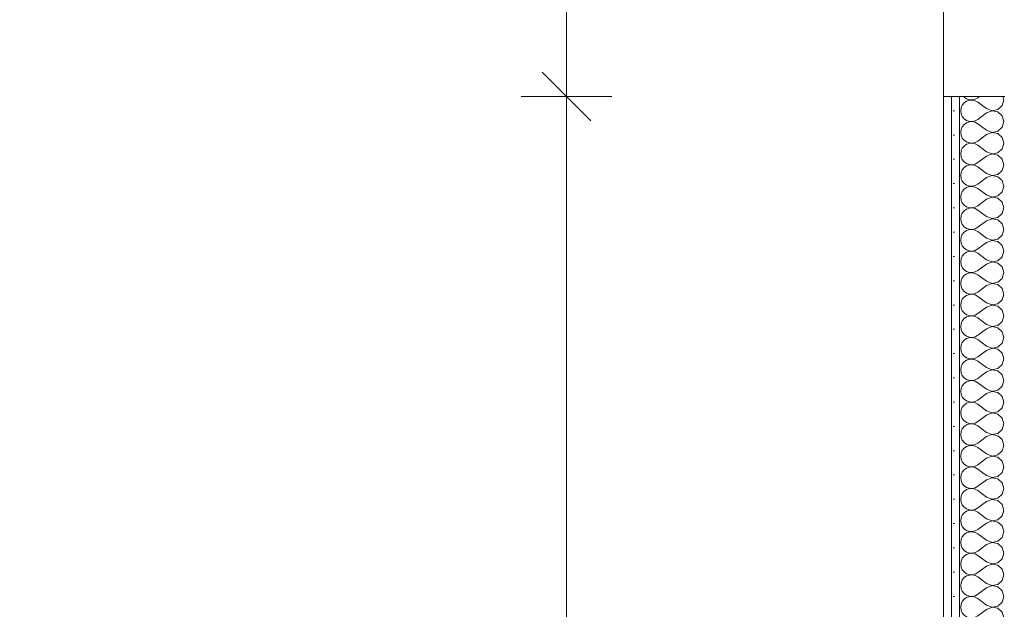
# Model space of a CAD drawing. Header units: millimetres. Extents: x 172139 to 266886, y 95607 to 138225.
# Tile 65 of 71: x 210768 to 212291, y 117130 to 118041. Entities that reach past the tile are written whole.
import ezdxf

# ---------------------------------------------------------------- set-up
doc = ezdxf.new("R2010")
doc.units = ezdxf.units.MM
doc.header["$MEASUREMENT"] = 0
doc.linetypes.add('Wipeout_Contour', pattern=[1000, 0, -1000])
doc.layers.add('PRZEBUDOWA_POSTAWIENIA_OPISY', color=7, linetype='Continuous')
doc.layers.add('ROZBUDOWA_NOWE_DZIAŁOWE', color=7, linetype='Continuous')
for name, color, linetype, lineweight, true_color in [('PRZEBUDOWA_POSTAWIENIA_OPISY_Nr_pióra__4', 7, 'Continuous', 13, 0x029e21), ('ROZBUDOWA_NOWE_DZIAŁOWE_Nr_pióra__24', 7, 'Continuous', 15, 0x029e21), ('ROZBUDOWA_NOWE_DZIAŁOWE_Nr_pióra__4', 7, 'Continuous', 13, 0x029e21), ('ROZBUDOWA_NOWE_DZIAŁOWE_Nr_pióra__67', 7, 'Continuous', 13, 0x6a6a6a)]:
    doc.layers.add(name, color=color, linetype=linetype, lineweight=lineweight, true_color=true_color)
doc.layers.add('ROZBUDOWA_NOWE_DZIAŁOWE_Nr_pióra__47', color=7, linetype='Continuous', lineweight=15)
doc.layers.add('STREFA_NOWE_POM_Nr_pióra__121', color=255, linetype='Continuous', lineweight=0)
doc.styles.add('GENERATED_STYLE_1', font='ARIALN.TTF')
doc.dimstyles.new('GENERATED_STYLE__1', dxfattribs={"dimtxt": 100, "dimasz": 71.25, "dimexe": 0.18, "dimexo": 0, "dimgap": 0.09, "dimtad": 1, "dimdec": 0, "dimlfac": 0.1, "dimzin": 0, "dimdsep": 46, "dimtxsty": 'GENERATED_STYLE_1', "dimblk": 'ARROWHEAD_6', "dimblk1": 'ARROWHEAD_6', "dimblk2": 'ARROWHEAD_6', "dimcen": 0.09, "dimclrd": 256, "dimclre": 256, "dimclrt": 256, "dimadec": 1, "dimazin": 0, "dimtfac": 1, "dimtdec": 4, "dimtmove": 0, "dimatfit": 3, "dimfxl": 0, "dimtolj": 1, "dimtzin": 0, "dimarcsym": 0})
doc.dimstyles.new('GENERATED_STYLE__2', dxfattribs={"dimtxt": 100, "dimasz": 71.25, "dimexe": 0.18, "dimexo": 0, "dimgap": 0.09, "dimtad": 1, "dimtih": 1, "dimtoh": 1, "dimdec": 0, "dimlfac": 0.1, "dimzin": 0, "dimdsep": 46, "dimtxsty": 'GENERATED_STYLE_1', "dimblk": 'ARROWHEAD_6', "dimblk1": 'ARROWHEAD_6', "dimblk2": 'ARROWHEAD_6', "dimcen": 0.09, "dimclrd": 256, "dimclre": 256, "dimclrt": 256, "dimadec": 1, "dimazin": 0, "dimtfac": 1, "dimtdec": 4, "dimtmove": 0, "dimatfit": 3, "dimfxl": 0, "dimtolj": 1, "dimtzin": 0, "dimarcsym": 0})
doc.dimstyles.new('GENERATED_STYLE__3', dxfattribs={"dimtxt": 100, "dimasz": 71.25, "dimexe": 0.18, "dimexo": 0, "dimgap": 0.09, "dimtad": 1, "dimdec": 0, "dimlfac": 0.1, "dimzin": 0, "dimdsep": 46, "dimtxsty": 'GENERATED_STYLE_1', "dimblk": 'ARROWHEAD_6', "dimblk1": 'ARROWHEAD_6', "dimblk2": 'ARROWHEAD_6', "dimcen": 0.09, "dimclrd": 256, "dimclre": 256, "dimclrt": 256, "dimadec": 1, "dimazin": 0, "dimtfac": 1, "dimtdec": 4, "dimtmove": 2, "dimatfit": 3, "dimfxl": 0, "dimtolj": 1, "dimtzin": 0, "dimarcsym": 0})
pattern_1 = [(0, (0, 0), (0, 37.5), [0, -37.5])]

# ---------------------------------------------------------------- blocks, each defined once
blk = doc.blocks.new('*D512')
at = {"layer": 'PRZEBUDOWA_POSTAWIENIA_OPISY_Nr_pióra__4', "linetype": 'Continuous'}
for p, q in [((207797.8, 116707.3), (207797.8, 116847.9)), ((212196.5, 116707.3), (212196.5, 116847.9)), ((207835.3, 116815.1), (207760.3, 116740.1)), ((212234, 116815.1), (212159, 116740.1)), ((207741.5, 116777.6), (207797.8, 116777.6)), ((207797.8, 116777.6), (212196.5, 116777.6))]:
    blk.add_line(p, q, dxfattribs=at)
at = {"color": 254, "linetype": 'Wipeout_Contour', "lineweight": 0, "ltscale": 961043.516142}
blk.add_wipeout([(209837.1, 116797.6), (210029.1, 116797.6), (210029.1, 116897.6), (209837.1, 116897.6)], dxfattribs=at).dxf.layer = 'PRZEBUDOWA_POSTAWIENIA_OPISY'
at = {"layer": 'PRZEBUDOWA_POSTAWIENIA_OPISY_Nr_pióra__4', "insert": (209837.1, 116797.6), "char_height": 100, "attachment_point": 7, "style": 'GENERATED_STYLE_1'}
blk.add_mtext('\\A1;{\\fArial Narrow|b0|i0|c238|p34;440}', dxfattribs=at)
at = {"color": 254, "linetype": 'Wipeout_Contour', "lineweight": 0, "ltscale": 968608.547161}
blk.add_wipeout([(212031, 116797.6), (212159, 116797.6), (212159, 116897.6), (212031, 116897.6)], dxfattribs=at).dxf.layer = 'PRZEBUDOWA_POSTAWIENIA_OPISY'
at = {"layer": 'PRZEBUDOWA_POSTAWIENIA_OPISY_Nr_pióra__4', "insert": (212031, 116797.6), "char_height": 100, "attachment_point": 7, "style": 'GENERATED_STYLE_1'}
blk.add_mtext('\\A1;{\\fArial Narrow|b0|i0|c238|p34;12}', dxfattribs=at)
blk = doc.blocks.new('ARROWHEAD_6')
at = {"color": 0, "linetype": 'Continuous', "lineweight": 0}
for p, q in [((-0.5, -0.5), (0.5, 0.5)), ((0, 0), (-1, 0))]:
    blk.add_line(p, q, dxfattribs=at)
blk = doc.blocks.new('*D513')
at = {"layer": 'PRZEBUDOWA_POSTAWIENIA_OPISY_Nr_pióra__4', "linetype": 'Continuous'}
for p, q in [((212196.5, 116707.3), (212196.5, 116847.9)), ((212316.5, 116707.3), (212316.5, 116847.9)), ((212234, 116815.1), (212159, 116740.1)), ((212354, 116815.1), (212279, 116740.1)), ((212196.5, 116777.6), (212316.5, 116777.6))]:
    blk.add_line(p, q, dxfattribs=at)
blk = doc.blocks.new('*D514')
at = {"layer": 'PRZEBUDOWA_POSTAWIENIA_OPISY_Nr_pióra__4', "linetype": 'Continuous'}
for p, q in [((212316.5, 116707.3), (212316.5, 116847.9)), ((216210.8, 116707.3), (216210.8, 116847.9)), ((212354, 116815.1), (212279, 116740.1)), ((216248.3, 116815.1), (216173.3, 116740.1)), ((212316.5, 116777.6), (216210.8, 116777.6))]:
    blk.add_line(p, q, dxfattribs=at)
at = {"color": 254, "linetype": 'Wipeout_Contour', "lineweight": 0, "ltscale": 975990.735869}
blk.add_wipeout([(214103.7, 116797.6), (214295.7, 116797.6), (214295.7, 116897.6), (214103.7, 116897.6)], dxfattribs=at).dxf.layer = 'PRZEBUDOWA_POSTAWIENIA_OPISY'
at = {"layer": 'PRZEBUDOWA_POSTAWIENIA_OPISY_Nr_pióra__4', "insert": (214103.7, 116797.6), "char_height": 100, "attachment_point": 7, "style": 'GENERATED_STYLE_1'}
blk.add_mtext('\\A1;{\\fArial Narrow|b0|i0|c238|p34;389}', dxfattribs=at)
at = {"color": 254, "linetype": 'Wipeout_Contour', "lineweight": 0, "ltscale": 982703.361361}
blk.add_wipeout([(216045.3, 116797.6), (216173.3, 116797.6), (216173.3, 116897.6), (216045.3, 116897.6)], dxfattribs=at).dxf.layer = 'PRZEBUDOWA_POSTAWIENIA_OPISY'
at = {"layer": 'PRZEBUDOWA_POSTAWIENIA_OPISY_Nr_pióra__4', "insert": (216045.3, 116797.6), "char_height": 100, "attachment_point": 7, "style": 'GENERATED_STYLE_1'}
blk.add_mtext('\\A1;{\\fArial Narrow|b0|i0|c238|p34;12}', dxfattribs=at)
blk = doc.blocks.new('*D533')
at = {"layer": 'PRZEBUDOWA_POSTAWIENIA_OPISY_Nr_pióra__4', "linetype": 'Continuous'}
for p, q in [((222135.4, 121145.6), (222135.4, 121201.8)), ((222172.9, 121108.1), (222097.9, 121183.1)), ((222205.7, 121145.6), (222065.1, 121145.6)), ((222135.4, 117921.9), (222135.4, 121145.6)), ((222097.9, 117959.4), (222172.9, 117884.4)), ((222205.7, 117921.9), (222065.1, 117921.9))]:
    blk.add_line(p, q, dxfattribs=at)
at = {"color": 254, "linetype": 'Wipeout_Contour', "lineweight": 0, "ltscale": 1008772.322476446}
blk.add_wipeout([(222115.4, 119437.7), (222115.4, 119629.7), (222015.4, 119629.7), (222015.4, 119437.7)], dxfattribs=at).dxf.layer = 'PRZEBUDOWA_POSTAWIENIA_OPISY'
at = {"layer": 'PRZEBUDOWA_POSTAWIENIA_OPISY_Nr_pióra__4', "insert": (222115.4, 119437.7), "char_height": 100, "attachment_point": 7, "rotation": 90, "style": 'GENERATED_STYLE_1'}
blk.add_mtext('\\A1;{\\fArial Narrow|b0|i0|c238|p34;322}', dxfattribs=at)
blk = doc.blocks.new('*D535')
at = {"layer": 'PRZEBUDOWA_POSTAWIENIA_OPISY_Nr_pióra__4', "linetype": 'Continuous'}
for p, q in [((211576.3, 117959.4), (211651.3, 117884.4)), ((211684.1, 117921.9), (211543.5, 117921.9)), ((211613.8, 115826.1), (211613.8, 117921.9)), ((211576.3, 115863.6), (211651.3, 115788.6)), ((211684.1, 115826.1), (211543.5, 115826.1)), ((211613.8, 115769.8), (211613.8, 115826.1))]:
    blk.add_line(p, q, dxfattribs=at)
at = {"color": 254, "linetype": 'Wipeout_Contour', "lineweight": 0, "ltscale": 967482.439598}
blk.add_wipeout([(211782.3, 116843.7), (211782.3, 117078.6), (211639.4, 117078.6), (211639.4, 116843.7)], dxfattribs=at).dxf.layer = 'PRZEBUDOWA_POSTAWIENIA_OPISY'
at = {"layer": 'PRZEBUDOWA_POSTAWIENIA_OPISY_Nr_pióra__4', "insert": (211760.8, 116865.1), "char_height": 100, "attachment_point": 7, "rotation": 90, "style": 'GENERATED_STYLE_1'}
blk.add_mtext('\\A1;{\\fArial Narrow|b0|i0|c238|p34;210}', dxfattribs=at)
blk = doc.blocks.new('*D536')
at = {"layer": 'PRZEBUDOWA_POSTAWIENIA_OPISY_Nr_pióra__4', "linetype": 'Continuous'}
for p, q in [((211576.3, 119159.4), (211651.3, 119084.4)), ((211684.1, 119121.9), (211543.5, 119121.9)), ((211613.8, 117921.9), (211613.8, 119121.9)), ((211576.3, 117959.4), (211651.3, 117884.4)), ((211684.1, 117921.9), (211543.5, 117921.9))]:
    blk.add_line(p, q, dxfattribs=at)
at = {"color": 254, "linetype": 'Wipeout_Contour', "lineweight": 0, "ltscale": 969933.732084}
blk.add_wipeout([(211593.8, 118425.9), (211593.8, 118617.9), (211493.8, 118617.9), (211493.8, 118425.9)], dxfattribs=at).dxf.layer = 'PRZEBUDOWA_POSTAWIENIA_OPISY'
at = {"layer": 'PRZEBUDOWA_POSTAWIENIA_OPISY_Nr_pióra__4', "insert": (211593.8, 118425.9), "char_height": 100, "attachment_point": 7, "rotation": 90, "style": 'GENERATED_STYLE_1'}
blk.add_mtext('\\A1;{\\fArial Narrow|b0|i0|c238|p34;120}', dxfattribs=at)
blk = doc.blocks.new('*X562')
at = {"layer": 'ROZBUDOWA_NOWE_DZIAŁOWE_Nr_pióra__4', "linetype": 'Continuous'}
for p, q in [((212225.6, 117175.4), (212223.8, 117171.2)), ((212228.6, 117179), (212225.6, 117175.4)), ((212232.4, 117181.6), (212228.6, 117179)), ((212232.9, 117181.8), (212232.4, 117181.6)), ((212249.8, 117180), (212246.6, 117181.8)), ((212263.2, 117170), (212249.8, 117180)), ((212280.6, 117168.4), (212287.3, 117174.6)), ((212287.3, 117174.6), (212289.4, 117181.8)), ((212223.8, 117171.2), (212223.2, 117166.7)), ((212223.2, 117166.7), (212223.8, 117162.1)), ((212223.8, 117162.1), (212225.6, 117157.9)), ((212225.6, 117157.9), (212228.6, 117154.4)), ((212263.2, 117163.3), (212249.8, 117153.3)), ((212263.2, 117170), (212271.7, 117166.7)), ((212271.7, 117166.6), (212263.2, 117163.3)), ((212271.7, 117166.7), (212280.6, 117168.4)), ((212280.6, 117164.9), (212271.7, 117166.6)), ((212287.3, 117158.8), (212280.6, 117164.9)), ((212289.8, 117150), (212287.3, 117158.8)), ((212225.6, 117142.1), (212223.8, 117137.9)), ((212228.6, 117145.6), (212225.6, 117142.1)), ((212228.6, 117154.4), (212232.4, 117151.8)), ((212232.4, 117148.2), (212228.6, 117145.6)), ((212232.4, 117151.8), (212236.7, 117150.3)), ((212236.7, 117149.7), (212232.4, 117148.2)), ((212236.7, 117150.3), (212241.3, 117150.1)), ((212241.3, 117149.9), (212236.7, 117149.7)), ((212241.3, 117150.1), (212245.8, 117151.1)), ((212245.8, 117148.9), (212241.3, 117149.9)), ((212245.8, 117151.1), (212249.8, 117153.3)), ((212249.8, 117146.7), (212245.8, 117148.9)), ((212263.2, 117136.7), (212249.8, 117146.7)), ((212287.3, 117141.2), (212289.8, 117150)), ((212223.8, 117137.9), (212223.2, 117133.3)), ((212223.2, 117133.3), (212223.8, 117128.8)), ((212223.8, 117128.8), (212225.6, 117124.6)), ((212263.2, 117130), (212249.8, 117120)), ((212263.2, 117136.7), (212271.7, 117133.4)), ((212271.7, 117133.3), (212263.2, 117130)), ((212271.7, 117133.4), (212280.6, 117135.1)), ((212280.6, 117131.6), (212271.7, 117133.3)), ((212280.6, 117135.1), (212287.3, 117141.2)), ((212287.3, 117125.4), (212280.6, 117131.6)), ((212225.6, 117124.6), (212228.6, 117121)), ((212228.6, 117112.3), (212228.1, 117111.8)), ((212228.6, 117121), (212232.4, 117118.4)), ((212232.4, 117114.9), (212228.6, 117112.3)), ((212232.4, 117118.4), (212236.7, 117117)), ((212236.7, 117116.4), (212232.4, 117114.9)), ((212236.7, 117117), (212241.3, 117116.7)), ((212241.3, 117116.6), (212236.7, 117116.4)), ((212241.3, 117116.7), (212245.8, 117117.8)), ((212245.8, 117115.6), (212241.3, 117116.6)), ((212245.8, 117117.8), (212249.8, 117120)), ((212249.8, 117113.3), (212245.8, 117115.6)), ((212251.9, 117111.8), (212249.8, 117113.3)), ((212289.8, 117116.7), (212287.3, 117125.4)), ((212288.4, 117111.8), (212289.8, 117116.7))]:
    blk.add_line(p, q, dxfattribs=at)
blk = doc.blocks.new('*X564')
at = {"layer": 'ROZBUDOWA_NOWE_DZIAŁOWE_Nr_pióra__4', "linetype": 'Continuous'}
for p, q in [((212227.9, 117921.9), (212228.6, 117921)), ((212228.6, 117921), (212232.4, 117918.4)), ((212232.4, 117918.4), (212236.7, 117917)), ((212241.3, 117916.7), (212245.8, 117917.8)), ((212245.8, 117917.8), (212249.8, 117920)), ((212252.3, 117921.9), (212249.8, 117920)), ((212289.8, 117916.7), (212288.3, 117921.9)), ((212223.8, 117904.6), (212223.2, 117900)), ((212225.6, 117908.8), (212223.8, 117904.6)), ((212228.6, 117912.3), (212225.6, 117908.8)), ((212232.4, 117914.9), (212228.6, 117912.3)), ((212236.7, 117916.4), (212232.4, 117914.9)), ((212236.7, 117917), (212241.3, 117916.7)), ((212241.3, 117916.6), (212236.7, 117916.4)), ((212245.8, 117915.6), (212241.3, 117916.6)), ((212249.8, 117913.3), (212245.8, 117915.6)), ((212263.2, 117903.3), (212249.8, 117913.3)), ((212263.2, 117903.3), (212271.7, 117900.1)), ((212280.6, 117901.8), (212287.3, 117907.9)), ((212287.3, 117907.9), (212289.8, 117916.7)), ((212223.2, 117900), (212223.8, 117895.4)), ((212223.8, 117895.4), (212225.6, 117891.2)), ((212225.6, 117891.2), (212228.6, 117887.7)), ((212228.6, 117887.7), (212232.4, 117885.1)), ((212263.2, 117896.7), (212249.8, 117886.7)), ((212271.7, 117899.9), (212263.2, 117896.7)), ((212271.7, 117900.1), (212280.6, 117901.8)), ((212280.6, 117898.2), (212271.7, 117899.9)), ((212287.3, 117892.1), (212280.6, 117898.2)), ((212289.8, 117883.3), (212287.3, 117892.1)), ((212225.6, 117875.4), (212223.8, 117871.2)), ((212228.6, 117879), (212225.6, 117875.4)), ((212232.4, 117881.6), (212228.6, 117879)), ((212232.4, 117885.1), (212236.7, 117883.6)), ((212236.7, 117883), (212232.4, 117881.6)), ((212236.7, 117883.6), (212241.3, 117883.4)), ((212241.3, 117883.3), (212236.7, 117883)), ((212241.3, 117883.4), (212245.8, 117884.4)), ((212245.8, 117882.2), (212241.3, 117883.3)), ((212245.8, 117884.4), (212249.8, 117886.7)), ((212249.8, 117880), (212245.8, 117882.2)), ((212263.2, 117870), (212249.8, 117880)), ((212280.6, 117868.4), (212287.3, 117874.6)), ((212287.3, 117874.6), (212289.8, 117883.3)), ((212223.8, 117871.2), (212223.2, 117866.7)), ((212223.2, 117866.7), (212223.8, 117862.1)), ((212223.8, 117862.1), (212225.6, 117857.9)), ((212225.6, 117857.9), (212228.6, 117854.4)), ((212263.2, 117863.3), (212249.8, 117853.3)), ((212263.2, 117870), (212271.7, 117866.7)), ((212271.7, 117866.6), (212263.2, 117863.3)), ((212271.7, 117866.7), (212280.6, 117868.4)), ((212280.6, 117864.9), (212271.7, 117866.6)), ((212287.3, 117858.8), (212280.6, 117864.9)), ((212289.8, 117850), (212287.3, 117858.8)), ((212225.6, 117842.1), (212223.8, 117837.9)), ((212228.6, 117845.6), (212225.6, 117842.1)), ((212228.6, 117854.4), (212232.4, 117851.8)), ((212232.4, 117848.2), (212228.6, 117845.6)), ((212232.4, 117851.8), (212236.7, 117850.3)), ((212236.7, 117849.7), (212232.4, 117848.2)), ((212236.7, 117850.3), (212241.3, 117850.1)), ((212241.3, 117849.9), (212236.7, 117849.7)), ((212241.3, 117850.1), (212245.8, 117851.1)), ((212245.8, 117848.9), (212241.3, 117849.9)), ((212245.8, 117851.1), (212249.8, 117853.3)), ((212249.8, 117846.7), (212245.8, 117848.9)), ((212263.2, 117836.7), (212249.8, 117846.7)), ((212287.3, 117841.2), (212289.8, 117850)), ((212223.8, 117837.9), (212223.2, 117833.3)), ((212223.2, 117833.3), (212223.8, 117828.8)), ((212223.8, 117828.8), (212225.6, 117824.6)), ((212263.2, 117830), (212249.8, 117820)), ((212263.2, 117836.7), (212271.7, 117833.4)), ((212271.7, 117833.3), (212263.2, 117830)), ((212271.7, 117833.4), (212280.6, 117835.1)), ((212280.6, 117831.6), (212271.7, 117833.3)), ((212280.6, 117835.1), (212287.3, 117841.2)), ((212287.3, 117825.4), (212280.6, 117831.6)), ((212225.6, 117824.6), (212228.6, 117821)), ((212228.6, 117812.3), (212225.6, 117808.8)), ((212228.6, 117821), (212232.4, 117818.4)), ((212232.4, 117814.9), (212228.6, 117812.3)), ((212232.4, 117818.4), (212236.7, 117817)), ((212236.7, 117816.4), (212232.4, 117814.9)), ((212236.7, 117817), (212241.3, 117816.7)), ((212241.3, 117816.6), (212236.7, 117816.4)), ((212241.3, 117816.7), (212245.8, 117817.8)), ((212245.8, 117815.6), (212241.3, 117816.6)), ((212245.8, 117817.8), (212249.8, 117820)), ((212249.8, 117813.3), (212245.8, 117815.6)), ((212263.2, 117803.3), (212249.8, 117813.3)), ((212289.8, 117816.7), (212287.3, 117825.4)), ((212287.3, 117807.9), (212289.8, 117816.7)), ((212223.8, 117804.6), (212223.2, 117800)), ((212223.2, 117800), (212223.8, 117795.4)), ((212225.6, 117808.8), (212223.8, 117804.6)), ((212263.2, 117796.7), (212249.8, 117786.7)), ((212263.2, 117803.3), (212271.7, 117800.1)), ((212271.7, 117799.9), (212263.2, 117796.7)), ((212271.7, 117800.1), (212280.6, 117801.8)), ((212280.6, 117798.2), (212271.7, 117799.9)), ((212280.6, 117801.8), (212287.3, 117807.9)), ((212287.3, 117792.1), (212280.6, 117798.2)), ((212223.8, 117795.4), (212225.6, 117791.2)), ((212225.6, 117791.2), (212228.6, 117787.7)), ((212228.6, 117787.7), (212232.4, 117785.1)), ((212232.4, 117781.6), (212228.6, 117779)), ((212232.4, 117785.1), (212236.7, 117783.6)), ((212236.7, 117783), (212232.4, 117781.6)), ((212236.7, 117783.6), (212241.3, 117783.4)), ((212241.3, 117783.3), (212236.7, 117783)), ((212241.3, 117783.4), (212245.8, 117784.4)), ((212245.8, 117782.2), (212241.3, 117783.3)), ((212245.8, 117784.4), (212249.8, 117786.7)), ((212249.8, 117780), (212245.8, 117782.2)), ((212289.8, 117783.3), (212287.3, 117792.1)), ((212287.3, 117774.6), (212289.8, 117783.3)), ((212223.8, 117771.2), (212223.2, 117766.7)), ((212223.2, 117766.7), (212223.8, 117762.1)), ((212225.6, 117775.4), (212223.8, 117771.2)), ((212228.6, 117779), (212225.6, 117775.4)), ((212263.2, 117770), (212249.8, 117780)), ((212263.2, 117770), (212271.7, 117766.7)), ((212271.7, 117766.6), (212263.2, 117763.3)), ((212271.7, 117766.7), (212280.6, 117768.4)), ((212280.6, 117764.9), (212271.7, 117766.6)), ((212280.6, 117768.4), (212287.3, 117774.6)), ((212223.8, 117762.1), (212225.6, 117757.9)), ((212225.6, 117757.9), (212228.6, 117754.4)), ((212228.6, 117754.4), (212232.4, 117751.8)), ((212232.4, 117751.8), (212236.7, 117750.3)), ((212236.7, 117750.3), (212241.3, 117750.1)), ((212241.3, 117750.1), (212245.8, 117751.1)), ((212245.8, 117751.1), (212249.8, 117753.3)), ((212263.2, 117763.3), (212249.8, 117753.3)), ((212287.3, 117758.8), (212280.6, 117764.9)), ((212289.8, 117750), (212287.3, 117758.8)), ((212223.8, 117737.9), (212223.2, 117733.3)), ((212225.6, 117742.1), (212223.8, 117737.9)), ((212228.6, 117745.6), (212225.6, 117742.1)), ((212232.4, 117748.2), (212228.6, 117745.6)), ((212236.7, 117749.7), (212232.4, 117748.2)), ((212241.3, 117749.9), (212236.7, 117749.7)), ((212245.8, 117748.9), (212241.3, 117749.9)), ((212249.8, 117746.7), (212245.8, 117748.9)), ((212263.2, 117736.7), (212249.8, 117746.7)), ((212263.2, 117736.7), (212271.7, 117733.4)), ((212271.7, 117733.4), (212280.6, 117735.1)), ((212280.6, 117735.1), (212287.3, 117741.2)), ((212287.3, 117741.2), (212289.8, 117750)), ((212223.2, 117733.3), (212223.8, 117728.8)), ((212223.8, 117728.8), (212225.6, 117724.6)), ((212225.6, 117724.6), (212228.6, 117721)), ((212228.6, 117721), (212232.4, 117718.4)), ((212245.8, 117717.8), (212249.8, 117720)), ((212263.2, 117730), (212249.8, 117720)), ((212271.7, 117733.3), (212263.2, 117730)), ((212280.6, 117731.6), (212271.7, 117733.3)), ((212287.3, 117725.4), (212280.6, 117731.6)), ((212289.8, 117716.7), (212287.3, 117725.4)), ((212225.6, 117708.8), (212223.8, 117704.6)), ((212228.6, 117712.3), (212225.6, 117708.8)), ((212232.4, 117714.9), (212228.6, 117712.3)), ((212232.4, 117718.4), (212236.7, 117717)), ((212236.7, 117716.4), (212232.4, 117714.9)), ((212236.7, 117717), (212241.3, 117716.7)), ((212241.3, 117716.6), (212236.7, 117716.4)), ((212241.3, 117716.7), (212245.8, 117717.8)), ((212245.8, 117715.6), (212241.3, 117716.6)), ((212249.8, 117713.3), (212245.8, 117715.6)), ((212263.2, 117703.3), (212249.8, 117713.3)), ((212280.6, 117701.8), (212287.3, 117707.9)), ((212287.3, 117707.9), (212289.8, 117716.7)), ((212223.8, 117704.6), (212223.2, 117700)), ((212223.2, 117700), (212223.8, 117695.4)), ((212223.8, 117695.4), (212225.6, 117691.2)), ((212225.6, 117691.2), (212228.6, 117687.7)), ((212263.2, 117696.7), (212249.8, 117686.7)), ((212263.2, 117703.3), (212271.7, 117700.1)), ((212271.7, 117699.9), (212263.2, 117696.7)), ((212271.7, 117700.1), (212280.6, 117701.8)), ((212280.6, 117698.2), (212271.7, 117699.9)), ((212287.3, 117692.1), (212280.6, 117698.2)), ((212289.8, 117683.3), (212287.3, 117692.1)), ((212225.6, 117675.4), (212223.8, 117671.2)), ((212228.6, 117679), (212225.6, 117675.4)), ((212228.6, 117687.7), (212232.4, 117685.1)), ((212232.4, 117681.6), (212228.6, 117679)), ((212232.4, 117685.1), (212236.7, 117683.6)), ((212236.7, 117683), (212232.4, 117681.6)), ((212236.7, 117683.6), (212241.3, 117683.4)), ((212241.3, 117683.3), (212236.7, 117683)), ((212241.3, 117683.4), (212245.8, 117684.4)), ((212245.8, 117682.2), (212241.3, 117683.3)), ((212245.8, 117684.4), (212249.8, 117686.7)), ((212249.8, 117680), (212245.8, 117682.2)), ((212263.2, 117670), (212249.8, 117680)), ((212280.6, 117668.4), (212287.3, 117674.6)), ((212287.3, 117674.6), (212289.8, 117683.3)), ((212223.8, 117671.2), (212223.2, 117666.7)), ((212223.2, 117666.7), (212223.8, 117662.1)), ((212223.8, 117662.1), (212225.6, 117657.9)), ((212263.2, 117663.3), (212249.8, 117653.3)), ((212263.2, 117670), (212271.7, 117666.7)), ((212271.7, 117666.6), (212263.2, 117663.3)), ((212271.7, 117666.7), (212280.6, 117668.4)), ((212280.6, 117664.9), (212271.7, 117666.6)), ((212287.3, 117658.8), (212280.6, 117664.9)), ((212225.6, 117657.9), (212228.6, 117654.4)), ((212228.6, 117645.6), (212225.6, 117642.1)), ((212228.6, 117654.4), (212232.4, 117651.8)), ((212232.4, 117648.2), (212228.6, 117645.6)), ((212232.4, 117651.8), (212236.7, 117650.3)), ((212236.7, 117649.7), (212232.4, 117648.2)), ((212236.7, 117650.3), (212241.3, 117650.1)), ((212241.3, 117649.9), (212236.7, 117649.7)), ((212241.3, 117650.1), (212245.8, 117651.1)), ((212245.8, 117648.9), (212241.3, 117649.9)), ((212245.8, 117651.1), (212249.8, 117653.3)), ((212249.8, 117646.7), (212245.8, 117648.9)), ((212263.2, 117636.7), (212249.8, 117646.7)), ((212289.8, 117650), (212287.3, 117658.8)), ((212287.3, 117641.2), (212289.8, 117650)), ((212223.8, 117637.9), (212223.2, 117633.3)), ((212223.2, 117633.3), (212223.8, 117628.8)), ((212225.6, 117642.1), (212223.8, 117637.9)), ((212223.8, 117628.8), (212225.6, 117624.6)), ((212263.2, 117630), (212249.8, 117620)), ((212263.2, 117636.7), (212271.7, 117633.4)), ((212271.7, 117633.3), (212263.2, 117630)), ((212271.7, 117633.4), (212280.6, 117635.1)), ((212280.6, 117631.6), (212271.7, 117633.3)), ((212280.6, 117635.1), (212287.3, 117641.2)), ((212287.3, 117625.4), (212280.6, 117631.6)), ((212225.6, 117624.6), (212228.6, 117621)), ((212228.6, 117621), (212232.4, 117618.4)), ((212232.4, 117614.9), (212228.6, 117612.3)), ((212232.4, 117618.4), (212236.7, 117617)), ((212236.7, 117616.4), (212232.4, 117614.9)), ((212236.7, 117617), (212241.3, 117616.7)), ((212241.3, 117616.6), (212236.7, 117616.4)), ((212241.3, 117616.7), (212245.8, 117617.8)), ((212245.8, 117615.6), (212241.3, 117616.6)), ((212245.8, 117617.8), (212249.8, 117620)), ((212249.8, 117613.3), (212245.8, 117615.6)), ((212263.2, 117603.3), (212249.8, 117613.3)), ((212289.8, 117616.7), (212287.3, 117625.4)), ((212287.3, 117607.9), (212289.8, 117616.7)), ((212223.8, 117604.6), (212223.2, 117600)), ((212223.2, 117600), (212223.8, 117595.4)), ((212225.6, 117608.8), (212223.8, 117604.6)), ((212228.6, 117612.3), (212225.6, 117608.8)), ((212263.2, 117603.3), (212271.7, 117600.1)), ((212271.7, 117599.9), (212263.2, 117596.7)), ((212271.7, 117600.1), (212280.6, 117601.8)), ((212280.6, 117598.2), (212271.7, 117599.9)), ((212280.6, 117601.8), (212287.3, 117607.9)), ((212287.3, 117592.1), (212280.6, 117598.2)), ((212223.8, 117595.4), (212225.6, 117591.2)), ((212225.6, 117591.2), (212228.6, 117587.7)), ((212228.6, 117587.7), (212232.4, 117585.1)), ((212232.4, 117585.1), (212236.7, 117583.6)), ((212236.7, 117583), (212232.4, 117581.6)), ((212236.7, 117583.6), (212241.3, 117583.4)), ((212241.3, 117583.3), (212236.7, 117583)), ((212241.3, 117583.4), (212245.8, 117584.4)), ((212245.8, 117582.2), (212241.3, 117583.3)), ((212245.8, 117584.4), (212249.8, 117586.7)), ((212263.2, 117596.7), (212249.8, 117586.7)), ((212289.8, 117583.3), (212287.3, 117592.1)), ((212287.3, 117574.6), (212289.8, 117583.3)), ((212223.8, 117571.2), (212223.2, 117566.7)), ((212225.6, 117575.4), (212223.8, 117571.2)), ((212228.6, 117579), (212225.6, 117575.4)), ((212232.4, 117581.6), (212228.6, 117579)), ((212249.8, 117580), (212245.8, 117582.2)), ((212263.2, 117570), (212249.8, 117580)), ((212263.2, 117570), (212271.7, 117566.7)), ((212271.7, 117566.7), (212280.6, 117568.4)), ((212280.6, 117568.4), (212287.3, 117574.6)), ((212223.2, 117566.7), (212223.8, 117562.1)), ((212223.8, 117562.1), (212225.6, 117557.9)), ((212225.6, 117557.9), (212228.6, 117554.4)), ((212228.6, 117554.4), (212232.4, 117551.8)), ((212245.8, 117551.1), (212249.8, 117553.3)), ((212263.2, 117563.3), (212249.8, 117553.3)), ((212271.7, 117566.6), (212263.2, 117563.3)), ((212280.6, 117564.9), (212271.7, 117566.6)), ((212287.3, 117558.8), (212280.6, 117564.9)), ((212289.8, 117550), (212287.3, 117558.8)), ((212223.8, 117537.9), (212223.2, 117533.3)), ((212225.6, 117542.1), (212223.8, 117537.9)), ((212228.6, 117545.6), (212225.6, 117542.1)), ((212232.4, 117548.2), (212228.6, 117545.6)), ((212232.4, 117551.8), (212236.7, 117550.3)), ((212236.7, 117549.7), (212232.4, 117548.2)), ((212236.7, 117550.3), (212241.3, 117550.1)), ((212241.3, 117549.9), (212236.7, 117549.7)), ((212241.3, 117550.1), (212245.8, 117551.1)), ((212245.8, 117548.9), (212241.3, 117549.9)), ((212249.8, 117546.7), (212245.8, 117548.9)), ((212263.2, 117536.7), (212249.8, 117546.7)), ((212280.6, 117535.1), (212287.3, 117541.2)), ((212287.3, 117541.2), (212289.8, 117550)), ((212223.2, 117533.3), (212223.8, 117528.8)), ((212223.8, 117528.8), (212225.6, 117524.6)), ((212225.6, 117524.6), (212228.6, 117521)), ((212263.2, 117530), (212249.8, 117520)), ((212263.2, 117536.7), (212271.7, 117533.4)), ((212271.7, 117533.3), (212263.2, 117530)), ((212271.7, 117533.4), (212280.6, 117535.1)), ((212280.6, 117531.6), (212271.7, 117533.3)), ((212287.3, 117525.4), (212280.6, 117531.6)), ((212289.8, 117516.7), (212287.3, 117525.4)), ((212225.6, 117508.8), (212223.8, 117504.6)), ((212228.6, 117512.3), (212225.6, 117508.8)), ((212228.6, 117521), (212232.4, 117518.4)), ((212232.4, 117514.9), (212228.6, 117512.3)), ((212232.4, 117518.4), (212236.7, 117517)), ((212236.7, 117516.4), (212232.4, 117514.9)), ((212236.7, 117517), (212241.3, 117516.7)), ((212241.3, 117516.6), (212236.7, 117516.4)), ((212241.3, 117516.7), (212245.8, 117517.8)), ((212245.8, 117515.6), (212241.3, 117516.6)), ((212245.8, 117517.8), (212249.8, 117520)), ((212249.8, 117513.3), (212245.8, 117515.6)), ((212263.2, 117503.3), (212249.8, 117513.3)), ((212280.6, 117501.8), (212287.3, 117507.9)), ((212287.3, 117507.9), (212289.8, 117516.7)), ((212223.8, 117504.6), (212223.2, 117500)), ((212223.2, 117500), (212223.8, 117495.4)), ((212223.8, 117495.4), (212225.6, 117491.2)), ((212263.2, 117496.7), (212249.8, 117486.7)), ((212263.2, 117503.3), (212271.7, 117500.1)), ((212271.7, 117499.9), (212263.2, 117496.7)), ((212271.7, 117500.1), (212280.6, 117501.8)), ((212280.6, 117498.2), (212271.7, 117499.9)), ((212287.3, 117492.1), (212280.6, 117498.2)), ((212289.8, 117483.3), (212287.3, 117492.1)), ((212225.6, 117491.2), (212228.6, 117487.7)), ((212228.6, 117479), (212225.6, 117475.4)), ((212228.6, 117487.7), (212232.4, 117485.1)), ((212232.4, 117481.6), (212228.6, 117479)), ((212232.4, 117485.1), (212236.7, 117483.6)), ((212236.7, 117483), (212232.4, 117481.6)), ((212236.7, 117483.6), (212241.3, 117483.4)), ((212241.3, 117483.3), (212236.7, 117483)), ((212241.3, 117483.4), (212245.8, 117484.4)), ((212245.8, 117482.2), (212241.3, 117483.3)), ((212245.8, 117484.4), (212249.8, 117486.7)), ((212249.8, 117480), (212245.8, 117482.2)), ((212263.2, 117470), (212249.8, 117480)), ((212287.3, 117474.6), (212289.8, 117483.3)), ((212223.8, 117471.2), (212223.2, 117466.7)), ((212223.2, 117466.7), (212223.8, 117462.1)), ((212225.6, 117475.4), (212223.8, 117471.2)), ((212223.8, 117462.1), (212225.6, 117457.9)), ((212263.2, 117463.3), (212249.8, 117453.3)), ((212263.2, 117470), (212271.7, 117466.7)), ((212271.7, 117466.6), (212263.2, 117463.3)), ((212271.7, 117466.7), (212280.6, 117468.4)), ((212280.6, 117464.9), (212271.7, 117466.6)), ((212280.6, 117468.4), (212287.3, 117474.6)), ((212287.3, 117458.8), (212280.6, 117464.9)), ((212225.6, 117457.9), (212228.6, 117454.4)), ((212228.6, 117454.4), (212232.4, 117451.8)), ((212232.4, 117448.2), (212228.6, 117445.6)), ((212232.4, 117451.8), (212236.7, 117450.3)), ((212236.7, 117449.7), (212232.4, 117448.2)), ((212236.7, 117450.3), (212241.3, 117450.1)), ((212241.3, 117449.9), (212236.7, 117449.7)), ((212241.3, 117450.1), (212245.8, 117451.1)), ((212245.8, 117448.9), (212241.3, 117449.9)), ((212245.8, 117451.1), (212249.8, 117453.3)), ((212249.8, 117446.7), (212245.8, 117448.9)), ((212263.2, 117436.7), (212249.8, 117446.7)), ((212289.8, 117450), (212287.3, 117458.8)), ((212287.3, 117441.2), (212289.8, 117450)), ((212223.8, 117437.9), (212223.2, 117433.3)), ((212223.2, 117433.3), (212223.8, 117428.8)), ((212225.6, 117442.1), (212223.8, 117437.9)), ((212228.6, 117445.6), (212225.6, 117442.1)), ((212263.2, 117436.7), (212271.7, 117433.4)), ((212271.7, 117433.3), (212263.2, 117430)), ((212271.7, 117433.4), (212280.6, 117435.1)), ((212280.6, 117431.6), (212271.7, 117433.3)), ((212280.6, 117435.1), (212287.3, 117441.2)), ((212287.3, 117425.4), (212280.6, 117431.6)), ((212223.8, 117428.8), (212225.6, 117424.6)), ((212225.6, 117424.6), (212228.6, 117421)), ((212228.6, 117421), (212232.4, 117418.4)), ((212232.4, 117418.4), (212236.7, 117417)), ((212236.7, 117416.4), (212232.4, 117414.9)), ((212236.7, 117417), (212241.3, 117416.7)), ((212241.3, 117416.6), (212236.7, 117416.4)), ((212241.3, 117416.7), (212245.8, 117417.8)), ((212245.8, 117415.6), (212241.3, 117416.6)), ((212245.8, 117417.8), (212249.8, 117420)), ((212249.8, 117413.3), (212245.8, 117415.6)), ((212263.2, 117430), (212249.8, 117420)), ((212289.8, 117416.7), (212287.3, 117425.4)), ((212287.3, 117407.9), (212289.8, 117416.7)), ((212223.8, 117404.6), (212223.2, 117400)), ((212225.6, 117408.8), (212223.8, 117404.6)), ((212228.6, 117412.3), (212225.6, 117408.8)), ((212232.4, 117414.9), (212228.6, 117412.3)), ((212263.2, 117403.3), (212249.8, 117413.3)), ((212263.2, 117403.3), (212271.7, 117400.1)), ((212271.7, 117400.1), (212280.6, 117401.8)), ((212280.6, 117401.8), (212287.3, 117407.9)), ((212223.2, 117400), (212223.8, 117395.4)), ((212223.8, 117395.4), (212225.6, 117391.2)), ((212225.6, 117391.2), (212228.6, 117387.7)), ((212228.6, 117387.7), (212232.4, 117385.1)), ((212232.4, 117385.1), (212236.7, 117383.6)), ((212245.8, 117384.4), (212249.8, 117386.7)), ((212263.2, 117396.7), (212249.8, 117386.7)), ((212271.7, 117399.9), (212263.2, 117396.7)), ((212280.6, 117398.2), (212271.7, 117399.9)), ((212287.3, 117392.1), (212280.6, 117398.2)), ((212289.8, 117383.3), (212287.3, 117392.1)), ((212223.8, 117371.2), (212223.2, 117366.7)), ((212225.6, 117375.4), (212223.8, 117371.2)), ((212228.6, 117379), (212225.6, 117375.4)), ((212232.4, 117381.6), (212228.6, 117379)), ((212236.7, 117383), (212232.4, 117381.6)), ((212236.7, 117383.6), (212241.3, 117383.4)), ((212241.3, 117383.3), (212236.7, 117383)), ((212241.3, 117383.4), (212245.8, 117384.4)), ((212245.8, 117382.2), (212241.3, 117383.3)), ((212249.8, 117380), (212245.8, 117382.2)), ((212263.2, 117370), (212249.8, 117380)), ((212263.2, 117370), (212271.7, 117366.7)), ((212280.6, 117368.4), (212287.3, 117374.6)), ((212287.3, 117374.6), (212289.8, 117383.3)), ((212223.2, 117366.7), (212223.8, 117362.1)), ((212223.8, 117362.1), (212225.6, 117357.9)), ((212225.6, 117357.9), (212228.6, 117354.4)), ((212263.2, 117363.3), (212249.8, 117353.3)), ((212271.7, 117366.6), (212263.2, 117363.3)), ((212271.7, 117366.7), (212280.6, 117368.4)), ((212280.6, 117364.9), (212271.7, 117366.6)), ((212287.3, 117358.8), (212280.6, 117364.9)), ((212289.8, 117350), (212287.3, 117358.8)), ((212225.6, 117342.1), (212223.8, 117337.9)), ((212228.6, 117345.6), (212225.6, 117342.1)), ((212228.6, 117354.4), (212232.4, 117351.8)), ((212232.4, 117348.2), (212228.6, 117345.6)), ((212232.4, 117351.8), (212236.7, 117350.3)), ((212236.7, 117349.7), (212232.4, 117348.2)), ((212236.7, 117350.3), (212241.3, 117350.1)), ((212241.3, 117349.9), (212236.7, 117349.7)), ((212241.3, 117350.1), (212245.8, 117351.1)), ((212245.8, 117348.9), (212241.3, 117349.9)), ((212245.8, 117351.1), (212249.8, 117353.3)), ((212249.8, 117346.7), (212245.8, 117348.9)), ((212263.2, 117336.7), (212249.8, 117346.7)), ((212280.6, 117335.1), (212287.3, 117341.2)), ((212287.3, 117341.2), (212289.8, 117350)), ((212223.8, 117337.9), (212223.2, 117333.3)), ((212223.2, 117333.3), (212223.8, 117328.8)), ((212223.8, 117328.8), (212225.6, 117324.6)), ((212225.6, 117324.6), (212228.6, 117321)), ((212263.2, 117330), (212249.8, 117320)), ((212263.2, 117336.7), (212271.7, 117333.4)), ((212271.7, 117333.3), (212263.2, 117330)), ((212271.7, 117333.4), (212280.6, 117335.1)), ((212280.6, 117331.6), (212271.7, 117333.3)), ((212287.3, 117325.4), (212280.6, 117331.6)), ((212289.8, 117316.7), (212287.3, 117325.4)), ((212228.6, 117312.3), (212225.6, 117308.8)), ((212228.6, 117321), (212232.4, 117318.4)), ((212232.4, 117314.9), (212228.6, 117312.3)), ((212232.4, 117318.4), (212236.7, 117317)), ((212236.7, 117316.4), (212232.4, 117314.9)), ((212236.7, 117317), (212241.3, 117316.7)), ((212241.3, 117316.6), (212236.7, 117316.4)), ((212241.3, 117316.7), (212245.8, 117317.8)), ((212245.8, 117315.6), (212241.3, 117316.6)), ((212245.8, 117317.8), (212249.8, 117320)), ((212249.8, 117313.3), (212245.8, 117315.6)), ((212263.2, 117303.3), (212249.8, 117313.3)), ((212287.3, 117307.9), (212289.8, 117316.7)), ((212223.8, 117304.6), (212223.2, 117300)), ((212223.2, 117300), (212223.8, 117295.4)), ((212225.6, 117308.8), (212223.8, 117304.6)), ((212223.8, 117295.4), (212225.6, 117291.2)), ((212263.2, 117296.7), (212249.8, 117286.7)), ((212263.2, 117303.3), (212271.7, 117300.1)), ((212271.7, 117299.9), (212263.2, 117296.7)), ((212271.7, 117300.1), (212280.6, 117301.8)), ((212280.6, 117298.2), (212271.7, 117299.9)), ((212280.6, 117301.8), (212287.3, 117307.9)), ((212287.3, 117292.1), (212280.6, 117298.2)), ((212225.6, 117291.2), (212228.6, 117287.7)), ((212228.6, 117279), (212225.6, 117275.4)), ((212228.6, 117287.7), (212232.4, 117285.1)), ((212232.4, 117281.6), (212228.6, 117279)), ((212232.4, 117285.1), (212236.7, 117283.6)), ((212236.7, 117283), (212232.4, 117281.6)), ((212236.7, 117283.6), (212241.3, 117283.4)), ((212241.3, 117283.3), (212236.7, 117283)), ((212241.3, 117283.4), (212245.8, 117284.4)), ((212245.8, 117282.2), (212241.3, 117283.3)), ((212245.8, 117284.4), (212249.8, 117286.7)), ((212249.8, 117280), (212245.8, 117282.2)), ((212263.2, 117270), (212249.8, 117280)), ((212289.8, 117283.3), (212287.3, 117292.1)), ((212287.3, 117274.6), (212289.8, 117283.3)), ((212223.8, 117271.2), (212223.2, 117266.7)), ((212223.2, 117266.7), (212223.8, 117262.1)), ((212225.6, 117275.4), (212223.8, 117271.2)), ((212263.2, 117263.3), (212249.8, 117253.3)), ((212263.2, 117270), (212271.7, 117266.7)), ((212271.7, 117266.6), (212263.2, 117263.3)), ((212271.7, 117266.7), (212280.6, 117268.4)), ((212280.6, 117264.9), (212271.7, 117266.6)), ((212280.6, 117268.4), (212287.3, 117274.6)), ((212287.3, 117258.8), (212280.6, 117264.9)), ((212223.8, 117262.1), (212225.6, 117257.9)), ((212225.6, 117257.9), (212228.6, 117254.4)), ((212228.6, 117254.4), (212232.4, 117251.8)), ((212232.4, 117248.2), (212228.6, 117245.6)), ((212232.4, 117251.8), (212236.7, 117250.3)), ((212236.7, 117249.7), (212232.4, 117248.2)), ((212236.7, 117250.3), (212241.3, 117250.1)), ((212241.3, 117249.9), (212236.7, 117249.7)), ((212241.3, 117250.1), (212245.8, 117251.1)), ((212245.8, 117248.9), (212241.3, 117249.9)), ((212245.8, 117251.1), (212249.8, 117253.3)), ((212249.8, 117246.7), (212245.8, 117248.9)), ((212289.8, 117250), (212287.3, 117258.8)), ((212287.3, 117241.2), (212289.8, 117250)), ((212223.8, 117237.9), (212223.2, 117233.3)), ((212223.2, 117233.3), (212223.8, 117228.8)), ((212225.6, 117242.1), (212223.8, 117237.9)), ((212228.6, 117245.6), (212225.6, 117242.1)), ((212263.2, 117236.7), (212249.8, 117246.7)), ((212263.2, 117236.7), (212271.7, 117233.4)), ((212271.7, 117233.3), (212263.2, 117230)), ((212271.7, 117233.4), (212280.6, 117235.1)), ((212280.6, 117231.6), (212271.7, 117233.3)), ((212280.6, 117235.1), (212287.3, 117241.2)), ((212223.8, 117228.8), (212225.6, 117224.6)), ((212225.6, 117224.6), (212228.6, 117221)), ((212228.6, 117221), (212232.4, 117218.4)), ((212232.4, 117218.4), (212236.7, 117217)), ((212241.3, 117216.7), (212245.8, 117217.8)), ((212245.8, 117217.8), (212249.8, 117220)), ((212263.2, 117230), (212249.8, 117220)), ((212287.3, 117225.4), (212280.6, 117231.6)), ((212289.8, 117216.7), (212287.3, 117225.4)), ((212223.8, 117204.6), (212223.2, 117200)), ((212225.6, 117208.8), (212223.8, 117204.6)), ((212228.6, 117212.3), (212225.6, 117208.8)), ((212232.4, 117214.9), (212228.6, 117212.3)), ((212236.7, 117216.4), (212232.4, 117214.9)), ((212236.7, 117217), (212241.3, 117216.7)), ((212241.3, 117216.6), (212236.7, 117216.4)), ((212245.8, 117215.6), (212241.3, 117216.6)), ((212249.8, 117213.3), (212245.8, 117215.6)), ((212263.2, 117203.3), (212249.8, 117213.3)), ((212263.2, 117203.3), (212271.7, 117200.1)), ((212280.6, 117201.8), (212287.3, 117207.9)), ((212287.3, 117207.9), (212289.8, 117216.7)), ((212223.2, 117200), (212223.8, 117195.4)), ((212223.8, 117195.4), (212225.6, 117191.2)), ((212225.6, 117191.2), (212228.6, 117187.7)), ((212228.6, 117187.7), (212232.4, 117185.1)), ((212263.2, 117196.7), (212249.8, 117186.7)), ((212271.7, 117199.9), (212263.2, 117196.7)), ((212271.7, 117200.1), (212280.6, 117201.8)), ((212280.6, 117198.2), (212271.7, 117199.9)), ((212287.3, 117192.1), (212280.6, 117198.2)), ((212289.8, 117183.3), (212287.3, 117192.1)), ((212232.4, 117185.1), (212236.7, 117183.6)), ((212236.7, 117183), (212232.9, 117181.8)), ((212236.7, 117183.6), (212241.3, 117183.4)), ((212241.3, 117183.3), (212236.7, 117183)), ((212241.3, 117183.4), (212245.8, 117184.4)), ((212245.8, 117182.2), (212241.3, 117183.3)), ((212245.8, 117184.4), (212249.8, 117186.7)), ((212246.6, 117181.8), (212245.8, 117182.2)), ((212289.4, 117181.8), (212289.8, 117183.3))]:
    blk.add_line(p, q, dxfattribs=at)
blk = doc.blocks.new('Ściana_143', base_point=(212316.5, 115826.1))
at = {"layer": 'ROZBUDOWA_NOWE_DZIAŁOWE_Nr_pióra__24', "linetype": 'Continuous'}
h = blk.add_hatch(dxfattribs=at)
h.set_pattern_fill('Gips', color=256, style=0, pattern_type=2)
h.set_pattern_definition(pattern_1)
h.paths.add_polyline_path([(212196.5, 115826.1), (212209, 115826.1), (212209, 117921.9), (212196.5, 117921.9)])
h = blk.add_hatch(dxfattribs=at)
h.set_pattern_fill('Gips', color=256, style=0, pattern_type=2)
h.set_pattern_definition(pattern_1)
h.paths.add_polyline_path([(212209, 115826.1), (212221.5, 115826.1), (212221.5, 117921.9), (212209, 117921.9)])
at = {"layer": 'ROZBUDOWA_NOWE_DZIAŁOWE_Nr_pióra__47', "linetype": 'Continuous'}
for p, q in [((212209, 117921.9), (212196.5, 117921.9)), ((212221.5, 117921.9), (212209, 117921.9)), ((212291.5, 117921.9), (212221.5, 117921.9))]:
    blk.add_line(p, q, dxfattribs=at)
at = {"layer": 'ROZBUDOWA_NOWE_DZIAŁOWE_Nr_pióra__47', "linetype": 'Continuous', "flags": 128}
blk.add_lwpolyline([(212196.5, 117921.9), (212196.5, 115826.1)], dxfattribs=at)
at = {"layer": 'ROZBUDOWA_NOWE_DZIAŁOWE_Nr_pióra__67', "linetype": 'Continuous'}
for p, q in [((212209, 117921.9), (212209, 115826.1)), ((212221.5, 117921.9), (212221.5, 117181.8)), ((212221.5, 117181.8), (212221.5, 117111.8))]:
    blk.add_line(p, q, dxfattribs=at)
at = {"layer": 'ROZBUDOWA_NOWE_DZIAŁOWE'}
for name in ['*X564', '*X562']:
    blk.add_blockref(name, (0, 0), dxfattribs=at)

msp = doc.modelspace()

# ---------------------------------------------------------------- linework, layer by layer
at = {"layer": 'STREFA_NOWE_POM_Nr_pióra__121', "linetype": 'Continuous', "flags": 128}
msp.add_lwpolyline([(207849, 121145.6), (207797.8, 116236.5), (208691.7, 116252), (208697.2, 115577.1), (209091.2, 115577.1), (209976.4, 115577.1), (211746.9, 115577.1), (211743.7, 115852.7), (212106.6, 115831.2), (212196.5, 115829), (212196.5, 121145.6), (209091.2, 121145.6), (208837, 121145.6)], close=True, dxfattribs=at)

# ---------------------------------------------------------------- next in the draw order: dimensions: what is measured, and where the dimension line sits
at = {"layer": 'PRZEBUDOWA_POSTAWIENIA_OPISY', "color": 104, "linetype": 'Continuous', "lineweight": 13, "true_color": 0x029e21}
dim = msp.add_linear_dim(base=(212196.5, 116777.6), p1=(207797.8, 116236.5), p2=(212196.5, 117921.9), dimstyle='GENERATED_STYLE__2', dxfattribs=at)
dim.commit()
dim.dimension.update_dxf_attribs({"geometry": '*D512', "text_midpoint": (209951, 116847.6), "dimtype": 160})

# ---------------------------------------------------------------- next in the draw order: dimensions: what is measured, and where the dimension line sits
dim = msp.add_linear_dim(base=(212316.5, 116777.6), p1=(212196.5, 117921.9), p2=(212316.5, 117921.9), dimstyle='GENERATED_STYLE__2', dxfattribs=at)
dim.commit()
dim.dimension.update_dxf_attribs({"geometry": '*D513', "text_midpoint": (212106.9, 116847.6), "dimtype": 160})

# ---------------------------------------------------------------- next in the draw order: dimensions: what is measured, and where the dimension line sits
dim = msp.add_linear_dim(base=(216210.8, 116777.6), p1=(212316.5, 117921.9), p2=(216210.8, 117921.9), dimstyle='GENERATED_STYLE__2', dxfattribs=at)
dim.commit()
dim.dimension.update_dxf_attribs({"geometry": '*D514', "text_midpoint": (214217.5, 116847.6), "dimtype": 160})

# ---------------------------------------------------------------- next in the draw order: dimensions: what is measured, and where the dimension line sits
dim = msp.add_linear_dim(base=(222135.4, 121145.6), p1=(222896.7, 117921.9), p2=(201959.2, 121145.6), angle=90, dimstyle='GENERATED_STYLE__1', dxfattribs=at)
dim.commit()
dim.dimension.update_dxf_attribs({"geometry": '*D533', "text_midpoint": (222065.4, 119551.6), "dimtype": 160, "text_rotation": 90})

# ---------------------------------------------------------------- next in the draw order: dimensions: what is measured, and where the dimension line sits
dim = msp.add_linear_dim(base=(211613.8, 117921.9), p1=(212196.5, 115826.1), p2=(212196.5, 117921.9), angle=90, dimstyle='GENERATED_STYLE__3', dxfattribs=at)
dim.commit()
dim.dimension.update_dxf_attribs({"geometry": '*D535', "text_midpoint": (211710.8, 116979), "dimtype": 160, "text_rotation": 90})

# ---------------------------------------------------------------- next in the draw order: dimensions: what is measured, and where the dimension line sits
dim = msp.add_linear_dim(base=(211613.8, 119121.9), p1=(212196.5, 117921.9), p2=(212196.5, 119121.9), angle=90, dimstyle='GENERATED_STYLE__1', dxfattribs=at)
dim.commit()
dim.dimension.update_dxf_attribs({"geometry": '*D536', "text_midpoint": (211543.8, 118539.7), "dimtype": 160, "text_rotation": 90})

# ---------------------------------------------------------------- next in the draw order: block references
at = {"layer": 'ROZBUDOWA_NOWE_DZIAŁOWE'}
msp.add_blockref('Ściana_143', (212316.5, 115826.1), dxfattribs=at)

doc.saveas('drawing.dxf')
